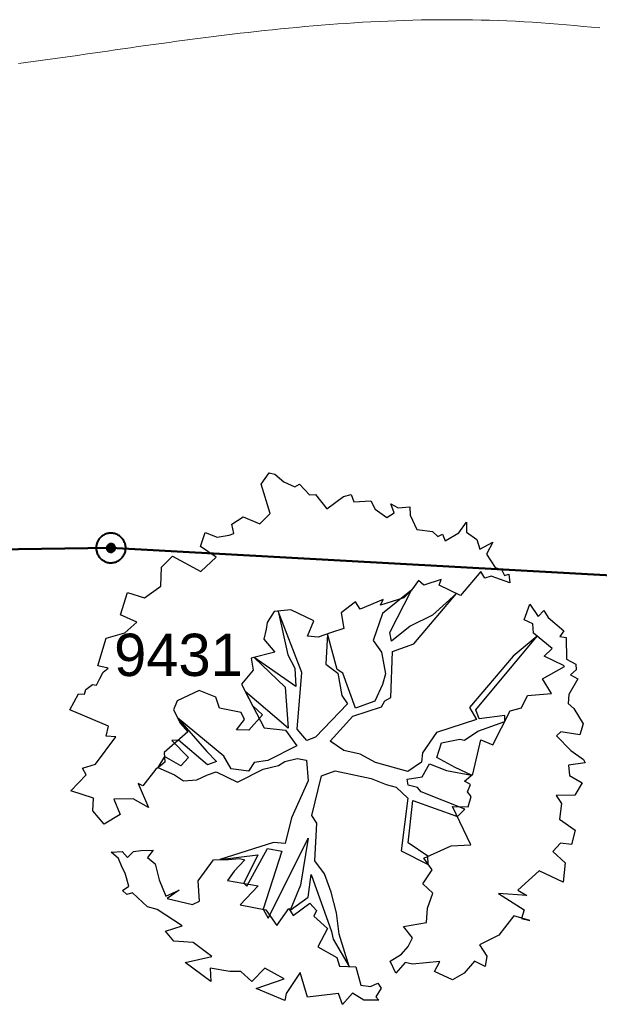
# Model space of a CAD drawing. Header units: metres. Extents: x 2643011 to 2643179, y 1217594 to 1217713.
# Tile 50 of 60: x 2643122 to 2643129, y 1217650 to 1217662. Entities that reach past the tile are written whole.
import ezdxf

# ---------------------------------------------------------------- set-up
doc = ezdxf.new("R2010")
doc.units = ezdxf.units.M
doc.linetypes.add('AUSGEZOGEN', pattern=[0])
for name, color, linetype in [('XR$1$_65371', 7, 'Continuous'), ('XR$1$_65398', 7, 'Continuous'), ('XR$1$_65399', 7, 'Continuous'), ('XR$1$_65400', 7, 'Continuous'), ('XR$1$_65401', 7, 'Continuous'), ('XR$1$_65405', 7, 'Continuous')]:
    doc.layers.add(name, color=color, linetype=linetype)
doc.styles.add('ARIAL', font='arial.ttf')

# ---------------------------------------------------------------- blocks, each defined once
blk = doc.blocks.new('COMPLEXOBJECT_14')
at = {"layer": 'XR$1$_65401', "color": 250, "linetype": 'AUSGEZOGEN', "lineweight": 40, "transparency": 33554687}
for start, end in [(302.0991, 122.0991), (122.0991, 302.0991)]:
    blk.add_arc((2643122.913, 1217655.403), 0.05, start, end, dxfattribs=at)

msp = doc.modelspace()

# ---------------------------------------------------------------- hatches: boundary and pattern name
at = {"layer": 'XR$1$_65401', "linetype": 'AUSGEZOGEN', "lineweight": 20, "true_color": 0x494949, "transparency": 33554687}
msp.add_hatch(color=251, dxfattribs=at).paths.add_polyline_path([(2643122.939, 1217655.361), (2643122.943, 1217655.364), (2643122.947, 1217655.367), (2643122.951, 1217655.371), (2643122.954, 1217655.375), (2643122.956, 1217655.379), (2643122.959, 1217655.384), (2643122.96, 1217655.388), (2643122.962, 1217655.393), (2643122.962, 1217655.398), (2643122.963, 1217655.403), (2643122.962, 1217655.408), (2643122.962, 1217655.413), (2643122.96, 1217655.418), (2643122.959, 1217655.423), (2643122.956, 1217655.428), (2643122.954, 1217655.432), (2643122.95, 1217655.436), (2643122.947, 1217655.44), (2643122.943, 1217655.443), (2643122.939, 1217655.446), (2643122.935, 1217655.448), (2643122.93, 1217655.45), (2643122.925, 1217655.452), (2643122.92, 1217655.453), (2643122.915, 1217655.453), (2643122.91, 1217655.453), (2643122.905, 1217655.453), (2643122.9, 1217655.452), (2643122.895, 1217655.45), (2643122.89, 1217655.448), (2643122.886, 1217655.446), (2643122.882, 1217655.443), (2643122.878, 1217655.439), (2643122.875, 1217655.436), (2643122.872, 1217655.432), (2643122.869, 1217655.427), (2643122.867, 1217655.423), (2643122.865, 1217655.418), (2643122.864, 1217655.413), (2643122.863, 1217655.408), (2643122.863, 1217655.403), (2643122.863, 1217655.398), (2643122.864, 1217655.393), (2643122.865, 1217655.388), (2643122.867, 1217655.383), (2643122.869, 1217655.379), (2643122.872, 1217655.375), (2643122.875, 1217655.371), (2643122.878, 1217655.367), (2643122.882, 1217655.364), (2643122.886, 1217655.361), (2643122.891, 1217655.358), (2643122.895, 1217655.356), (2643122.9, 1217655.355), (2643122.905, 1217655.354), (2643122.91, 1217655.353), (2643122.915, 1217655.353), (2643122.92, 1217655.354), (2643122.925, 1217655.355), (2643122.93, 1217655.356), (2643122.935, 1217655.358)])

# ---------------------------------------------------------------- linework, layer by layer
at = {"layer": 'XR$1$_65371', "color": 5, "linetype": 'AUSGEZOGEN', "lineweight": 20, "transparency": 33554687}
msp.add_lwpolyline([(2643128.693, 1217661.547), (2643128.595, 1217661.556), (2643128.497, 1217661.565), (2643128.398, 1217661.574), (2643128.299, 1217661.582), (2643128.2, 1217661.591), (2643128.1, 1217661.598), (2643127.999, 1217661.606), (2643127.898, 1217661.613), (2643127.797, 1217661.619), (2643127.696, 1217661.625), (2643127.594, 1217661.63), (2643127.492, 1217661.634), (2643127.39, 1217661.637), (2643127.289, 1217661.64), (2643127.187, 1217661.642), (2643127.086, 1217661.643), (2643126.985, 1217661.644), (2643126.884, 1217661.644), (2643126.784, 1217661.644), (2643126.683, 1217661.642), (2643126.583, 1217661.641), (2643126.483, 1217661.638), (2643126.384, 1217661.635), (2643126.284, 1217661.632), (2643126.185, 1217661.628), (2643126.086, 1217661.623), (2643125.987, 1217661.618), (2643125.889, 1217661.613), (2643125.791, 1217661.607), (2643125.693, 1217661.6), (2643125.595, 1217661.594), (2643125.497, 1217661.586), (2643125.4, 1217661.579), (2643125.303, 1217661.57), (2643125.206, 1217661.562), (2643125.11, 1217661.553), (2643125.013, 1217661.544), (2643124.917, 1217661.535), (2643124.822, 1217661.525), (2643124.726, 1217661.515), (2643124.631, 1217661.504), (2643124.536, 1217661.494), (2643124.441, 1217661.483), (2643124.346, 1217661.472), (2643124.252, 1217661.46), (2643124.158, 1217661.449), (2643124.065, 1217661.437), (2643123.971, 1217661.425), (2643123.878, 1217661.413), (2643123.785, 1217661.401), (2643123.693, 1217661.389), (2643123.601, 1217661.376), (2643123.509, 1217661.364), (2643123.417, 1217661.351), (2643123.326, 1217661.339), (2643123.235, 1217661.326), (2643123.144, 1217661.313), (2643123.053, 1217661.3), (2643122.963, 1217661.287), (2643122.873, 1217661.274), (2643122.784, 1217661.262), (2643122.695, 1217661.249), (2643122.606, 1217661.236), (2643122.517, 1217661.223), (2643122.429, 1217661.211), (2643122.341, 1217661.198), (2643122.253, 1217661.186), (2643122.166, 1217661.173), (2643122.079, 1217661.161), (2643121.992, 1217661.149), (2643121.906, 1217661.137), (2643121.82, 1217661.125)], dxfattribs=at)
at = {"layer": 'XR$1$_65398', "color": 250, "linetype": 'AUSGEZOGEN', "lineweight": -3, "transparency": 33554687}
for p, q in [((2643124.69, 1217656.155), (2643124.783, 1217656.289)), ((2643124.783, 1217656.289), (2643124.85, 1217656.273)), ((2643124.85, 1217656.273), (2643124.956, 1217656.186)), ((2643124.796, 1217655.812), (2643124.69, 1217656.155)), ((2643124.956, 1217656.186), (2643125.089, 1217656.127)), ((2643125.089, 1217656.127), (2643125.143, 1217656.155)), ((2643125.143, 1217656.155), (2643125.26, 1217656.029)), ((2643125.26, 1217656.029), (2643125.333, 1217656.034)), ((2643125.333, 1217656.034), (2643125.466, 1217655.866)), ((2643125.661, 1217656.012), (2643125.752, 1217656.033)), ((2643125.752, 1217656.033), (2643125.786, 1217655.949)), ((2643125.466, 1217655.866), (2643125.661, 1217656.012)), ((2643125.786, 1217655.949), (2643125.984, 1217655.961)), ((2643125.984, 1217655.961), (2643126.037, 1217655.861)), ((2643126.263, 1217655.819), (2643126.224, 1217655.925)), ((2643126.224, 1217655.925), (2643126.31, 1217655.878)), ((2643124.675, 1217655.687), (2643124.796, 1217655.812)), ((2643126.037, 1217655.861), (2643126.174, 1217655.762)), ((2643126.174, 1217655.762), (2643126.263, 1217655.819)), ((2643126.31, 1217655.878), (2643126.447, 1217655.89)), ((2643126.447, 1217655.89), (2643126.45, 1217655.789)), ((2643124.344, 1217655.683), (2643124.477, 1217655.77)), ((2643124.366, 1217655.575), (2643124.344, 1217655.683)), ((2643124.477, 1217655.77), (2643124.675, 1217655.687)), ((2643126.45, 1217655.789), (2643126.531, 1217655.62)), ((2643127.028, 1217655.583), (2643127.115, 1217655.707)), ((2643127.115, 1217655.707), (2643127.117, 1217655.588)), ((2643123.972, 1217655.419), (2643124.028, 1217655.584)), ((2643124.028, 1217655.584), (2643124.168, 1217655.532)), ((2643124.309, 1217655.555), (2643124.366, 1217655.575)), ((2643126.531, 1217655.62), (2643126.714, 1217655.597)), ((2643126.714, 1217655.597), (2643126.779, 1217655.537)), ((2643126.779, 1217655.537), (2643126.833, 1217655.565)), ((2643126.833, 1217655.565), (2643126.863, 1217655.489)), ((2643126.863, 1217655.489), (2643127.028, 1217655.583)), ((2643127.117, 1217655.588), (2643127.241, 1217655.501)), ((2643124.168, 1217655.532), (2643124.309, 1217655.555)), ((2643127.241, 1217655.501), (2643127.273, 1217655.389)), ((2643127.273, 1217655.389), (2643127.427, 1217655.47)), ((2643127.427, 1217655.47), (2643127.355, 1217655.33)), ((2643124.157, 1217655.295), (2643123.972, 1217655.419)), ((2643123.512, 1217655.176), (2643123.641, 1217655.305)), ((2643123.641, 1217655.305), (2643123.975, 1217655.123)), ((2643123.975, 1217655.123), (2643124.157, 1217655.295)), ((2643127.355, 1217655.33), (2643127.456, 1217655.171)), ((2643123.504, 1217654.95), (2643123.512, 1217655.176)), ((2643127.287, 1217655.124), (2643127.044, 1217654.842)), ((2643127.335, 1217655.047), (2643127.287, 1217655.124)), ((2643127.456, 1217655.171), (2643127.529, 1217655.149)), ((2643127.529, 1217655.149), (2643127.567, 1217655.077)), ((2643126.55, 1217655.017), (2643126.466, 1217654.905)), ((2643126.612, 1217654.965), (2643126.55, 1217655.017)), ((2643126.816, 1217655.029), (2643126.612, 1217654.965)), ((2643126.792, 1217654.965), (2643126.816, 1217655.029)), ((2643127.408, 1217655.068), (2643127.335, 1217655.047)), ((2643127.629, 1217654.99), (2643127.408, 1217655.068)), ((2643127.567, 1217655.077), (2643127.616, 1217655.093)), ((2643127.616, 1217655.093), (2643127.629, 1217654.99)), ((2643123.025, 1217654.613), (2643123.107, 1217654.877)), ((2643123.107, 1217654.877), (2643123.311, 1217654.814)), ((2643123.311, 1217654.814), (2643123.504, 1217654.95)), ((2643126.466, 1217654.905), (2643126.124, 1217654.63)), ((2643126.21, 1217654.403), (2643126.466, 1217654.905)), ((2643126.466, 1217654.905), (2643126.377, 1217654.814)), ((2643127.044, 1217654.842), (2643126.792, 1217654.965)), ((2643125.806, 1217654.768), (2643125.636, 1217654.638)), ((2643125.861, 1217654.678), (2643125.806, 1217654.768)), ((2643126.131, 1217654.796), (2643125.861, 1217654.678)), ((2643126.377, 1217654.814), (2643126.099, 1217654.728)), ((2643126.099, 1217654.728), (2643126.131, 1217654.796)), ((2643126.493, 1217654.272), (2643126.998, 1217654.864)), ((2643126.998, 1217654.864), (2643126.714, 1217654.61)), ((2643124.843, 1217654.652), (2643124.758, 1217654.522)), ((2643125.04, 1217654.671), (2643124.843, 1217654.652)), ((2643125.171, 1217653.933), (2643124.889, 1217654.657)), ((2643124.889, 1217654.657), (2643125.003, 1217654.141)), ((2643125.312, 1217654.542), (2643125.04, 1217654.671)), ((2643125.636, 1217654.638), (2643125.667, 1217654.45)), ((2643127.799, 1217654.552), (2643127.864, 1217654.74)), ((2643127.864, 1217654.74), (2643127.964, 1217654.595)), ((2643127.964, 1217654.595), (2643128.03, 1217654.664)), ((2643128.03, 1217654.664), (2643128.083, 1217654.583)), ((2643123.217, 1217654.527), (2643123.025, 1217654.613)), ((2643123.078, 1217654.402), (2643123.217, 1217654.527)), ((2643124.758, 1217654.522), (2643124.75, 1217654.442)), ((2643125.238, 1217654.36), (2643125.312, 1217654.542)), ((2643126.124, 1217654.63), (2643126.014, 1217654.309)), ((2643126.714, 1217654.61), (2643126.452, 1217654.479)), ((2643127.902, 1217654.505), (2643127.799, 1217654.552)), ((2643128.083, 1217654.583), (2643128.268, 1217654.425)), ((2643122.857, 1217654.337), (2643123.078, 1217654.402)), ((2643124.75, 1217654.442), (2643124.719, 1217654.324)), ((2643125.52, 1217654.406), (2643125.364, 1217654.348)), ((2643125.667, 1217654.45), (2643125.52, 1217654.406)), ((2643126.229, 1217654.303), (2643126.21, 1217654.403)), ((2643126.452, 1217654.479), (2643126.229, 1217654.303)), ((2643127.909, 1217654.396), (2643127.902, 1217654.505)), ((2643128.268, 1217654.425), (2643128.219, 1217654.356)), ((2643122.756, 1217654.012), (2643122.857, 1217654.337)), ((2643124.719, 1217654.324), (2643124.851, 1217654.172)), ((2643125.364, 1217654.348), (2643125.238, 1217654.36)), ((2643125.472, 1217654.388), (2643125.453, 1217654.03)), ((2643125.589, 1217653.966), (2643125.472, 1217654.388)), ((2643126.014, 1217654.309), (2643126.11, 1217654.172)), ((2643127.228, 1217653.492), (2643127.952, 1217654.361)), ((2643127.952, 1217654.361), (2643127.667, 1217654.125)), ((2643128.13, 1217654.216), (2643127.909, 1217654.396)), ((2643128.219, 1217654.356), (2643128.294, 1217654.344)), ((2643128.294, 1217654.344), (2643128.298, 1217654.091)), ((2643124.851, 1217654.172), (2643124.572, 1217654.101)), ((2643126.11, 1217654.172), (2643126.16, 1217653.917)), ((2643126.223, 1217653.636), (2643126.242, 1217654.181)), ((2643126.242, 1217654.181), (2643126.493, 1217654.272)), ((2643128.036, 1217654.123), (2643128.13, 1217654.216)), ((2643124.572, 1217654.101), (2643124.595, 1217653.96)), ((2643125.099, 1217653.766), (2643124.605, 1217654.109)), ((2643124.605, 1217654.109), (2643124.973, 1217653.76)), ((2643125.003, 1217654.141), (2643125.088, 1217653.981)), ((2643127.667, 1217654.125), (2643127.152, 1217653.52)), ((2643128.263, 1217654.014), (2643128.036, 1217654.123)), ((2643128.298, 1217654.091), (2643128.408, 1217654.03)), ((2643122.88, 1217653.984), (2643122.756, 1217654.012)), ((2643122.779, 1217653.853), (2643122.821, 1217653.936)), ((2643122.821, 1217653.936), (2643122.88, 1217653.984)), ((2643124.595, 1217653.96), (2643124.455, 1217653.793)), ((2643125.088, 1217653.981), (2643125.099, 1217653.766)), ((2643125.453, 1217654.03), (2643125.594, 1217653.925)), ((2643125.656, 1217653.923), (2643125.589, 1217653.966)), ((2643128.014, 1217653.856), (2643128.276, 1217654.004)), ((2643128.276, 1217654.004), (2643128.263, 1217654.014)), ((2643128.415, 1217653.965), (2643128.345, 1217653.904)), ((2643128.408, 1217654.03), (2643128.415, 1217653.965)), ((2643122.741, 1217653.782), (2643122.779, 1217653.853)), ((2643125.116, 1217653.264), (2643125.171, 1217653.933)), ((2643125.594, 1217653.925), (2643125.641, 1217653.66)), ((2643125.806, 1217653.509), (2643125.656, 1217653.923)), ((2643126.16, 1217653.917), (2643126.125, 1217653.789)), ((2643128.122, 1217653.682), (2643128.014, 1217653.856)), ((2643128.432, 1217653.855), (2643128.326, 1217653.67)), ((2643128.345, 1217653.904), (2643128.432, 1217653.855)), ((2643122.601, 1217653.674), (2643122.614, 1217653.732)), ((2643122.614, 1217653.732), (2643122.693, 1217653.791)), ((2643122.693, 1217653.791), (2643122.741, 1217653.782)), ((2643123.957, 1217653.718), (2643123.697, 1217653.598)), ((2643124.151, 1217653.64), (2643123.957, 1217653.718)), ((2643124.455, 1217653.793), (2643124.588, 1217653.54)), ((2643125.008, 1217653.275), (2643124.501, 1217653.706)), ((2643124.501, 1217653.706), (2643124.726, 1217653.279)), ((2643124.973, 1217653.76), (2643125.008, 1217653.275)), ((2643126.125, 1217653.789), (2643126.033, 1217653.594)), ((2643122.426, 1217653.49), (2643122.53, 1217653.68)), ((2643122.53, 1217653.68), (2643122.601, 1217653.674)), ((2643123.697, 1217653.598), (2643123.652, 1217653.489)), ((2643124.195, 1217653.51), (2643124.151, 1217653.64)), ((2643125.641, 1217653.66), (2643125.711, 1217653.561)), ((2643126.033, 1217653.594), (2643125.806, 1217653.509)), ((2643126.111, 1217653.526), (2643126.151, 1217653.598)), ((2643126.151, 1217653.598), (2643126.223, 1217653.636)), ((2643127.769, 1217653.513), (2643127.837, 1217653.66)), ((2643127.837, 1217653.66), (2643128.122, 1217653.682)), ((2643128.326, 1217653.67), (2643128.32, 1217653.565)), ((2643122.885, 1217653.296), (2643122.426, 1217653.49)), ((2643123.652, 1217653.489), (2643123.736, 1217653.329)), ((2643124.451, 1217653.458), (2643124.195, 1217653.51)), ((2643124.588, 1217653.54), (2643124.704, 1217653.431)), ((2643125.711, 1217653.561), (2643125.33, 1217653.166)), ((2643125.771, 1217653.415), (2643126.111, 1217653.526)), ((2643127.152, 1217653.52), (2643127.237, 1217653.378)), ((2643127.266, 1217653.386), (2643127.228, 1217653.492)), ((2643127.429, 1217653.078), (2643127.634, 1217653.478)), ((2643127.634, 1217653.478), (2643127.769, 1217653.513)), ((2643128.32, 1217653.565), (2643128.385, 1217653.507)), ((2643128.385, 1217653.507), (2643128.496, 1217653.327)), ((2643124.247, 1217652.942), (2643123.701, 1217653.396)), ((2643123.701, 1217653.396), (2643124.047, 1217652.999)), ((2643124.399, 1217653.253), (2643124.493, 1217653.378)), ((2643124.493, 1217653.378), (2643124.451, 1217653.458)), ((2643124.704, 1217653.431), (2643124.543, 1217653.251)), ((2643125.506, 1217653.122), (2643125.771, 1217653.415)), ((2643127.237, 1217653.378), (2643126.764, 1217653.223)), ((2643127.249, 1217653.239), (2643127.57, 1217653.354)), ((2643127.57, 1217653.425), (2643127.266, 1217653.386)), ((2643127.57, 1217653.354), (2643127.57, 1217653.425)), ((2643122.855, 1217653.178), (2643122.885, 1217653.296)), ((2643123.736, 1217653.329), (2643123.823, 1217653.229)), ((2643124.543, 1217653.251), (2643124.399, 1217653.253)), ((2643124.726, 1217653.279), (2643124.978, 1217653.252)), ((2643124.978, 1217653.252), (2643125.11, 1217653.066)), ((2643125.23, 1217653.13), (2643125.116, 1217653.264)), ((2643127.094, 1217653.132), (2643127.249, 1217653.239)), ((2643128.496, 1217653.327), (2643128.457, 1217653.195)), ((2643122.73, 1217652.85), (2643122.969, 1217653.17)), ((2643122.969, 1217653.17), (2643122.855, 1217653.178)), ((2643123.823, 1217653.229), (2643123.542, 1217652.988)), ((2643123.71, 1217653.133), (2643123.631, 1217653.128)), ((2643123.631, 1217653.128), (2643123.83, 1217652.926)), ((2643124.055, 1217652.841), (2643123.71, 1217653.133)), ((2643125.33, 1217653.166), (2643125.23, 1217653.13)), ((2643125.668, 1217653.01), (2643125.506, 1217653.122)), ((2643126.764, 1217653.223), (2643126.595, 1217652.981)), ((2643126.821, 1217653.101), (2643127.037, 1217653.144)), ((2643127.037, 1217653.144), (2643127.094, 1217653.132)), ((2643127.193, 1217652.732), (2643127.285, 1217653.138)), ((2643127.285, 1217653.138), (2643127.429, 1217653.078)), ((2643128.234, 1217653.23), (2643128.18, 1217653.185)), ((2643128.18, 1217653.185), (2643128.349, 1217653.011)), ((2643128.457, 1217653.195), (2643128.234, 1217653.23)), ((2643125.11, 1217653.066), (2643124.767, 1217652.893)), ((2643125.86, 1217652.968), (2643125.668, 1217653.01)), ((2643126.767, 1217652.926), (2643126.821, 1217653.101)), ((2643128.349, 1217653.011), (2643128.499, 1217652.903)), ((2643123.545, 1217652.941), (2643123.468, 1217652.808)), ((2643123.542, 1217652.988), (2643123.551, 1217652.874)), ((2643123.739, 1217652.827), (2643123.545, 1217652.941)), ((2643123.83, 1217652.926), (2643123.739, 1217652.827)), ((2643124.047, 1217652.999), (2643124.161, 1217652.879)), ((2643124.335, 1217652.794), (2643124.247, 1217652.942)), ((2643124.767, 1217652.893), (2643124.608, 1217652.87)), ((2643124.97, 1217652.881), (2643125.113, 1217652.914)), ((2643125.113, 1217652.914), (2643125.225, 1217652.896)), ((2643125.225, 1217652.896), (2643125.244, 1217652.651)), ((2643126.042, 1217652.867), (2643125.86, 1217652.968)), ((2643126.595, 1217652.981), (2643126.585, 1217652.871)), ((2643126.983, 1217652.809), (2643126.767, 1217652.926)), ((2643128.499, 1217652.903), (2643128.52, 1217652.863)), ((2643122.577, 1217652.803), (2643122.73, 1217652.85)), ((2643122.619, 1217652.723), (2643122.577, 1217652.803)), ((2643123.442, 1217652.79), (2643123.291, 1217652.591)), ((2643123.499, 1217652.83), (2643123.442, 1217652.79)), ((2643123.468, 1217652.808), (2643123.666, 1217652.721)), ((2643123.551, 1217652.874), (2643123.499, 1217652.83)), ((2643124.161, 1217652.879), (2643124.055, 1217652.841)), ((2643124.538, 1217652.764), (2643124.335, 1217652.794)), ((2643124.408, 1217652.636), (2643124.712, 1217652.788)), ((2643124.608, 1217652.87), (2643124.538, 1217652.764)), ((2643124.712, 1217652.788), (2643124.893, 1217652.833)), ((2643124.893, 1217652.833), (2643124.97, 1217652.881)), ((2643126.422, 1217652.761), (2643126.042, 1217652.867)), ((2643126.585, 1217652.871), (2643126.422, 1217652.761)), ((2643126.591, 1217652.697), (2643126.679, 1217652.853)), ((2643126.679, 1217652.853), (2643126.882, 1217652.773)), ((2643126.882, 1217652.773), (2643127.176, 1217652.718)), ((2643127.176, 1217652.718), (2643126.983, 1217652.809)), ((2643128.52, 1217652.863), (2643128.323, 1217652.835)), ((2643128.323, 1217652.835), (2643128.336, 1217652.715)), ((2643122.437, 1217652.532), (2643122.619, 1217652.723)), ((2643123.666, 1217652.721), (2643123.771, 1217652.65)), ((2643123.771, 1217652.65), (2643123.927, 1217652.664)), ((2643123.927, 1217652.664), (2643124.056, 1217652.722)), ((2643124.056, 1217652.722), (2643124.157, 1217652.758)), ((2643124.157, 1217652.758), (2643124.408, 1217652.636)), ((2643125.29, 1217652.242), (2643125.401, 1217652.709)), ((2643125.401, 1217652.709), (2643125.564, 1217652.768)), ((2643125.564, 1217652.768), (2643125.989, 1217652.678)), ((2643125.989, 1217652.678), (2643126.168, 1217652.61)), ((2643126.417, 1217652.673), (2643126.591, 1217652.697)), ((2643126.428, 1217652.601), (2643126.417, 1217652.673)), ((2643127.095, 1217652.646), (2643127.193, 1217652.732)), ((2643128.336, 1217652.715), (2643128.483, 1217652.629)), ((2643123.291, 1217652.591), (2643123.234, 1217652.622)), ((2643123.234, 1217652.622), (2643123.357, 1217652.337)), ((2643125.244, 1217652.651), (2643125.048, 1217652.216)), ((2643126.168, 1217652.61), (2643126.287, 1217652.578)), ((2643126.287, 1217652.578), (2643126.425, 1217652.446)), ((2643126.537, 1217652.574), (2643126.428, 1217652.601)), ((2643126.582, 1217652.522), (2643126.537, 1217652.574)), ((2643127.166, 1217652.609), (2643127.095, 1217652.646)), ((2643127.127, 1217652.52), (2643127.166, 1217652.609)), ((2643128.483, 1217652.629), (2643128.397, 1217652.482)), ((2643122.705, 1217652.445), (2643122.437, 1217652.532)), ((2643122.698, 1217652.296), (2643122.705, 1217652.445)), ((2643123.177, 1217652.439), (2643122.947, 1217652.437)), ((2643122.947, 1217652.437), (2643123.02, 1217652.253)), ((2643123.357, 1217652.337), (2643123.177, 1217652.439)), ((2643126.425, 1217652.446), (2643126.344, 1217651.825)), ((2643127.098, 1217652.317), (2643126.582, 1217652.522)), ((2643127.173, 1217652.466), (2643127.127, 1217652.52)), ((2643127.135, 1217652.344), (2643127.173, 1217652.466)), ((2643128.397, 1217652.482), (2643128.178, 1217652.478)), ((2643128.178, 1217652.478), (2643128.239, 1217652.382)), ((2643126.429, 1217651.921), (2643126.483, 1217652.419)), ((2643126.483, 1217652.419), (2643127.009, 1217652.229)), ((2643127.168, 1217651.895), (2643126.952, 1217652.35)), ((2643126.952, 1217652.35), (2643127.135, 1217652.344)), ((2643127.009, 1217652.229), (2643127.098, 1217652.317)), ((2643128.239, 1217652.382), (2643128.216, 1217652.199)), ((2643122.833, 1217652.138), (2643122.698, 1217652.296)), ((2643123.02, 1217652.253), (2643122.833, 1217652.138)), ((2643125.048, 1217652.216), (2643124.971, 1217651.911)), ((2643125.346, 1217652.15), (2643125.29, 1217652.242)), ((2643128.216, 1217652.199), (2643128.403, 1217652.069)), ((2643125.324, 1217651.706), (2643125.346, 1217652.15)), ((2643125.083, 1217651.647), (2643125.243, 1217651.976)), ((2643125.243, 1217651.976), (2643125.153, 1217651.418)), ((2643128.403, 1217652.069), (2643128.357, 1217651.899)), ((2643124.835, 1217651.924), (2643124.199, 1217651.721)), ((2643124.521, 1217651.408), (2643124.763, 1217651.852)), ((2643124.763, 1217651.852), (2643124.932, 1217651.822)), ((2643124.971, 1217651.911), (2643124.835, 1217651.924)), ((2643126.659, 1217651.762), (2643126.429, 1217651.921)), ((2643126.611, 1217651.737), (2643126.936, 1217651.882)), ((2643126.936, 1217651.882), (2643127.168, 1217651.895)), ((2643128.229, 1217651.917), (2643128.136, 1217651.816)), ((2643128.357, 1217651.899), (2643128.229, 1217651.917)), ((2643122.915, 1217651.807), (2643123.046, 1217651.815)), ((2643123.004, 1217651.734), (2643122.915, 1217651.807)), ((2643123.044, 1217651.627), (2643123.004, 1217651.734)), ((2643123.046, 1217651.815), (2643123.108, 1217651.745)), ((2643123.108, 1217651.745), (2643123.181, 1217651.818)), ((2643123.181, 1217651.818), (2643123.267, 1217651.83)), ((2643123.267, 1217651.83), (2643123.413, 1217651.831)), ((2643123.413, 1217651.831), (2643123.346, 1217651.745)), ((2643123.346, 1217651.745), (2643123.435, 1217651.673)), ((2643124.199, 1217651.721), (2643124.65, 1217651.776)), ((2643124.304, 1217651.722), (2643124.433, 1217651.736)), ((2643124.433, 1217651.736), (2643124.494, 1217651.718)), ((2643124.65, 1217651.776), (2643124.483, 1217651.441)), ((2643124.932, 1217651.822), (2643124.713, 1217651.134)), ((2643126.344, 1217651.825), (2643126.664, 1217651.665)), ((2643126.709, 1217651.602), (2643126.611, 1217651.737)), ((2643126.664, 1217651.665), (2643126.659, 1217651.762)), ((2643128.136, 1217651.816), (2643128.284, 1217651.683)), ((2643123.079, 1217651.56), (2643123.044, 1217651.627)), ((2643123.435, 1217651.673), (2643123.484, 1217651.484)), ((2643123.943, 1217651.471), (2643124.125, 1217651.72)), ((2643124.125, 1217651.72), (2643124.304, 1217651.722)), ((2643124.494, 1217651.718), (2643124.368, 1217651.583)), ((2643124.771, 1217651.03), (2643125.083, 1217651.647)), ((2643125.439, 1217651.552), (2643125.324, 1217651.706)), ((2643128.284, 1217651.683), (2643128.258, 1217651.455)), ((2643123.125, 1217651.407), (2643123.079, 1217651.56)), ((2643124.368, 1217651.583), (2643124.289, 1217651.474)), ((2643125.243, 1217651.279), (2643125.282, 1217651.547)), ((2643125.282, 1217651.547), (2643125.519, 1217650.872)), ((2643125.518, 1217651.338), (2643125.439, 1217651.552)), ((2643126.601, 1217651.433), (2643126.709, 1217651.602)), ((2643127.976, 1217651.589), (2643127.722, 1217651.36)), ((2643128.258, 1217651.455), (2643127.976, 1217651.589)), ((2643123.05, 1217651.357), (2643123.125, 1217651.407)), ((2643123.484, 1217651.484), (2643123.563, 1217651.288)), ((2643123.958, 1217651.231), (2643123.943, 1217651.471)), ((2643124.289, 1217651.474), (2643124.655, 1217651.411)), ((2643124.655, 1217651.411), (2643124.44, 1217651.188)), ((2643124.483, 1217651.441), (2643124.521, 1217651.408)), ((2643125.153, 1217651.418), (2643125.03, 1217651.124)), ((2643126.719, 1217651.325), (2643126.601, 1217651.433)), ((2643123.1, 1217651.308), (2643123.05, 1217651.357)), ((2643123.168, 1217651.327), (2643123.1, 1217651.308)), ((2643123.346, 1217651.164), (2643123.168, 1217651.327)), ((2643123.563, 1217651.288), (2643123.719, 1217651.36)), ((2643123.719, 1217651.36), (2643123.577, 1217651.261)), ((2643123.577, 1217651.261), (2643123.878, 1217651.189)), ((2643125.03, 1217651.124), (2643125.243, 1217651.279)), ((2643125.58, 1217651.092), (2643125.518, 1217651.338)), ((2643126.657, 1217651.148), (2643126.719, 1217651.325)), ((2643127.83, 1217651.298), (2643127.496, 1217651.319)), ((2643127.496, 1217651.319), (2643127.8, 1217651.129)), ((2643127.722, 1217651.36), (2643127.83, 1217651.298)), ((2643123.459, 1217651.13), (2643123.346, 1217651.164)), ((2643123.878, 1217651.189), (2643123.958, 1217651.231)), ((2643124.44, 1217651.188), (2643124.744, 1217651.127)), ((2643125.069, 1217651.06), (2643125.265, 1217651.205)), ((2643125.265, 1217651.205), (2643125.344, 1217651.12)), ((2643126.644, 1217650.979), (2643126.657, 1217651.148)), ((2643123.755, 1217650.937), (2643123.459, 1217651.13)), ((2643124.713, 1217651.134), (2643124.771, 1217651.03)), ((2643124.744, 1217651.127), (2643124.876, 1217650.942)), ((2643124.876, 1217650.942), (2643125.018, 1217651.143)), ((2643125.018, 1217651.143), (2643125.069, 1217651.06)), ((2643125.344, 1217651.12), (2643125.312, 1217651.052)), ((2643125.312, 1217651.052), (2643125.473, 1217650.906)), ((2643125.61, 1217650.842), (2643125.58, 1217651.092)), ((2643127.678, 1217651.057), (2643127.566, 1217650.913)), ((2643127.866, 1217651.003), (2643127.678, 1217651.057)), ((2643127.8, 1217651.129), (2643127.769, 1217651.027)), ((2643127.769, 1217651.027), (2643127.866, 1217651.003)), ((2643123.558, 1217650.877), (2643123.755, 1217650.937)), ((2643126.373, 1217650.931), (2643126.644, 1217650.979)), ((2643126.477, 1217650.798), (2643126.373, 1217650.931)), ((2643127.566, 1217650.913), (2643127.5, 1217650.827)), ((2643123.655, 1217650.757), (2643123.558, 1217650.877)), ((2643125.473, 1217650.906), (2643125.358, 1217650.692)), ((2643125.519, 1217650.872), (2643125.54, 1217650.781)), ((2643125.729, 1217650.457), (2643125.61, 1217650.842)), ((2643126.429, 1217650.695), (2643126.477, 1217650.798)), ((2643127.5, 1217650.827), (2643127.27, 1217650.713)), ((2643123.885, 1217650.742), (2643123.655, 1217650.757)), ((2643124.107, 1217650.578), (2643123.885, 1217650.742)), ((2643125.358, 1217650.692), (2643125.585, 1217650.566)), ((2643125.54, 1217650.781), (2643125.729, 1217650.457)), ((2643126.349, 1217650.602), (2643126.429, 1217650.695)), ((2643127.27, 1217650.713), (2643127.357, 1217650.581)), ((2643123.789, 1217650.504), (2643124.107, 1217650.578)), ((2643125.585, 1217650.566), (2643125.615, 1217650.463)), ((2643126.213, 1217650.523), (2643126.349, 1217650.602)), ((2643127.357, 1217650.581), (2643127.336, 1217650.459)), ((2643124.094, 1217650.281), (2643123.789, 1217650.504)), ((2643125.615, 1217650.463), (2643125.808, 1217650.453)), ((2643125.808, 1217650.453), (2643125.869, 1217650.239)), ((2643126.28, 1217650.378), (2643126.213, 1217650.523)), ((2643126.392, 1217650.506), (2643126.28, 1217650.378)), ((2643126.479, 1217650.484), (2643126.392, 1217650.506)), ((2643126.802, 1217650.517), (2643126.479, 1217650.484)), ((2643126.738, 1217650.399), (2643126.802, 1217650.517)), ((2643127.211, 1217650.521), (2643127.089, 1217650.379)), ((2643127.336, 1217650.459), (2643127.211, 1217650.521)), ((2643124.32, 1217650.4), (2643124.085, 1217650.44)), ((2643124.085, 1217650.44), (2643124.094, 1217650.281)), ((2643124.447, 1217650.399), (2643124.32, 1217650.4)), ((2643124.578, 1217650.281), (2643124.447, 1217650.399)), ((2643124.732, 1217650.44), (2643124.578, 1217650.281)), ((2643124.962, 1217650.313), (2643124.732, 1217650.44)), ((2643125.151, 1217650.388), (2643124.986, 1217650.139)), ((2643125.238, 1217650.094), (2643125.151, 1217650.388)), ((2643126.951, 1217650.299), (2643126.738, 1217650.399)), ((2643127.089, 1217650.379), (2643126.951, 1217650.299)), ((2643124.63, 1217650.199), (2643124.962, 1217650.313)), ((2643125.869, 1217650.239), (2643125.981, 1217650.221)), ((2643125.981, 1217650.221), (2643126.07, 1217650.26)), ((2643126.07, 1217650.26), (2643126.109, 1217650.203)), ((2643124.969, 1217650.055), (2643124.63, 1217650.199)), ((2643124.986, 1217650.139), (2643124.969, 1217650.055)), ((2643125.605, 1217650.141), (2643125.238, 1217650.094)), ((2643125.649, 1217650.011), (2643125.605, 1217650.141)), ((2643125.767, 1217650.142), (2643125.649, 1217650.011)), ((2643125.903, 1217650.06), (2643125.767, 1217650.142)), ((2643126.109, 1217650.203), (2643126.044, 1217650.101)), ((2643126.044, 1217650.101), (2643126.082, 1217650.062)), ((2643126.082, 1217650.062), (2643125.903, 1217650.06))]:
    msp.add_line(p, q, dxfattribs=at)
at = {"layer": 'XR$1$_65399', "color": 7, "linetype": 'AUSGEZOGEN', "lineweight": 25, "transparency": 33554687}
for p, q in [((2643122.847, 1217655.565), (2643122.837, 1217655.561)), ((2643122.857, 1217655.569), (2643122.847, 1217655.565)), ((2643122.867, 1217655.572), (2643122.857, 1217655.569)), ((2643122.878, 1217655.575), (2643122.867, 1217655.572)), ((2643122.889, 1217655.577), (2643122.878, 1217655.575)), ((2643122.9, 1217655.578), (2643122.889, 1217655.577)), ((2643122.911, 1217655.578), (2643122.9, 1217655.578)), ((2643122.922, 1217655.578), (2643122.911, 1217655.578)), ((2643122.933, 1217655.577), (2643122.922, 1217655.578)), ((2643122.944, 1217655.575), (2643122.933, 1217655.577)), ((2643122.954, 1217655.573), (2643122.944, 1217655.575)), ((2643122.965, 1217655.57), (2643122.954, 1217655.573)), ((2643122.975, 1217655.567), (2643122.965, 1217655.57)), ((2643122.986, 1217655.562), (2643122.975, 1217655.567)), ((2643122.746, 1217655.456), (2643122.743, 1217655.445)), ((2643122.749, 1217655.466), (2643122.746, 1217655.456)), ((2643122.754, 1217655.476), (2643122.749, 1217655.466)), ((2643122.758, 1217655.486), (2643122.754, 1217655.476)), ((2643122.764, 1217655.496), (2643122.758, 1217655.486)), ((2643122.77, 1217655.505), (2643122.764, 1217655.496)), ((2643122.777, 1217655.514), (2643122.77, 1217655.505)), ((2643122.784, 1217655.522), (2643122.777, 1217655.514)), ((2643122.792, 1217655.53), (2643122.784, 1217655.522)), ((2643122.8, 1217655.537), (2643122.792, 1217655.53)), ((2643122.808, 1217655.544), (2643122.8, 1217655.537)), ((2643122.817, 1217655.55), (2643122.808, 1217655.544)), ((2643122.827, 1217655.556), (2643122.817, 1217655.55)), ((2643122.837, 1217655.561), (2643122.827, 1217655.556)), ((2643122.995, 1217655.557), (2643122.986, 1217655.562)), ((2643123.005, 1217655.552), (2643122.995, 1217655.557)), ((2643123.014, 1217655.546), (2643123.005, 1217655.552)), ((2643123.023, 1217655.539), (2643123.014, 1217655.546)), ((2643123.031, 1217655.532), (2643123.023, 1217655.539)), ((2643123.039, 1217655.524), (2643123.031, 1217655.532)), ((2643123.046, 1217655.516), (2643123.039, 1217655.524)), ((2643123.053, 1217655.508), (2643123.046, 1217655.516)), ((2643123.059, 1217655.498), (2643123.053, 1217655.508)), ((2643123.065, 1217655.489), (2643123.059, 1217655.498)), ((2643123.07, 1217655.479), (2643123.065, 1217655.489)), ((2643123.075, 1217655.469), (2643123.07, 1217655.479)), ((2643123.079, 1217655.459), (2643123.075, 1217655.469)), ((2643123.082, 1217655.448), (2643123.079, 1217655.459)), ((2643123.084, 1217655.438), (2643123.082, 1217655.448)), ((2643122.739, 1217655.424), (2643122.738, 1217655.413)), ((2643122.738, 1217655.413), (2643122.738, 1217655.402)), ((2643122.738, 1217655.402), (2643122.738, 1217655.391)), ((2643122.738, 1217655.391), (2643122.739, 1217655.38)), ((2643122.74, 1217655.434), (2643122.739, 1217655.424)), ((2643122.739, 1217655.38), (2643122.741, 1217655.369)), ((2643122.743, 1217655.445), (2643122.74, 1217655.434)), ((2643122.741, 1217655.369), (2643122.744, 1217655.358)), ((2643122.744, 1217655.358), (2643122.747, 1217655.348)), ((2643122.747, 1217655.348), (2643122.751, 1217655.337)), ((2643122.751, 1217655.337), (2643122.755, 1217655.327)), ((2643123.072, 1217655.33), (2643123.076, 1217655.34)), ((2643123.076, 1217655.34), (2643123.08, 1217655.351)), ((2643123.08, 1217655.351), (2643123.083, 1217655.361)), ((2643123.083, 1217655.361), (2643123.085, 1217655.372)), ((2643123.086, 1217655.427), (2643123.084, 1217655.438)), ((2643123.085, 1217655.372), (2643123.086, 1217655.383)), ((2643123.087, 1217655.416), (2643123.086, 1217655.427)), ((2643123.086, 1217655.383), (2643123.087, 1217655.394)), ((2643123.088, 1217655.405), (2643123.087, 1217655.416)), ((2643123.087, 1217655.394), (2643123.088, 1217655.405)), ((2643122.755, 1217655.327), (2643122.76, 1217655.317)), ((2643122.76, 1217655.317), (2643122.766, 1217655.308)), ((2643122.766, 1217655.308), (2643122.772, 1217655.299)), ((2643122.772, 1217655.299), (2643122.779, 1217655.29)), ((2643122.779, 1217655.29), (2643122.786, 1217655.282)), ((2643122.786, 1217655.282), (2643122.794, 1217655.275)), ((2643122.794, 1217655.275), (2643122.802, 1217655.267)), ((2643122.802, 1217655.267), (2643122.811, 1217655.261)), ((2643122.811, 1217655.261), (2643122.82, 1217655.255)), ((2643122.82, 1217655.255), (2643122.83, 1217655.249)), ((2643122.83, 1217655.249), (2643122.84, 1217655.244)), ((2643122.84, 1217655.244), (2643122.85, 1217655.24)), ((2643122.85, 1217655.24), (2643122.86, 1217655.236)), ((2643122.86, 1217655.236), (2643122.871, 1217655.233)), ((2643122.871, 1217655.233), (2643122.882, 1217655.231)), ((2643122.882, 1217655.231), (2643122.892, 1217655.229)), ((2643122.892, 1217655.229), (2643122.903, 1217655.229)), ((2643122.903, 1217655.229), (2643122.914, 1217655.228)), ((2643122.914, 1217655.228), (2643122.925, 1217655.229)), ((2643122.925, 1217655.229), (2643122.936, 1217655.23)), ((2643122.936, 1217655.23), (2643122.947, 1217655.232)), ((2643122.947, 1217655.232), (2643122.958, 1217655.234)), ((2643122.958, 1217655.234), (2643122.968, 1217655.237)), ((2643122.968, 1217655.237), (2643122.979, 1217655.241)), ((2643122.979, 1217655.241), (2643122.989, 1217655.246)), ((2643122.989, 1217655.246), (2643122.998, 1217655.251)), ((2643122.998, 1217655.251), (2643123.008, 1217655.256)), ((2643123.008, 1217655.256), (2643123.017, 1217655.263)), ((2643123.017, 1217655.263), (2643123.025, 1217655.27)), ((2643123.025, 1217655.27), (2643123.034, 1217655.277)), ((2643123.034, 1217655.277), (2643123.041, 1217655.285)), ((2643123.041, 1217655.285), (2643123.049, 1217655.293)), ((2643123.049, 1217655.293), (2643123.055, 1217655.302)), ((2643123.055, 1217655.302), (2643123.061, 1217655.311)), ((2643123.061, 1217655.311), (2643123.067, 1217655.32)), ((2643123.067, 1217655.32), (2643123.072, 1217655.33))]:
    msp.add_line(p, q, dxfattribs=at)
at = {"layer": 'XR$1$_65401', "color": 250, "linetype": 'AUSGEZOGEN', "lineweight": 40, "transparency": 33554687}
msp.add_lwpolyline([(2643123.039, 1217655.524), (2643123.031, 1217655.532), (2643123.023, 1217655.539), (2643123.014, 1217655.546), (2643123.005, 1217655.552), (2643122.995, 1217655.557), (2643122.986, 1217655.562), (2643122.975, 1217655.567), (2643122.965, 1217655.57), (2643122.954, 1217655.573), (2643122.944, 1217655.575), (2643122.933, 1217655.577), (2643122.922, 1217655.578), (2643122.911, 1217655.578), (2643122.9, 1217655.578), (2643122.889, 1217655.577), (2643122.878, 1217655.575), (2643122.867, 1217655.572), (2643122.857, 1217655.569), (2643122.847, 1217655.565), (2643122.837, 1217655.561), (2643122.827, 1217655.556), (2643122.817, 1217655.55), (2643122.808, 1217655.544), (2643122.8, 1217655.537), (2643122.792, 1217655.53), (2643122.784, 1217655.522), (2643122.777, 1217655.514), (2643122.77, 1217655.505), (2643122.764, 1217655.496), (2643122.758, 1217655.486), (2643122.754, 1217655.476), (2643122.749, 1217655.466), (2643122.746, 1217655.456), (2643122.743, 1217655.445), (2643122.74, 1217655.434), (2643122.739, 1217655.424), (2643122.738, 1217655.413), (2643122.738, 1217655.402), (2643122.738, 1217655.391), (2643122.739, 1217655.38), (2643122.741, 1217655.369), (2643122.744, 1217655.358), (2643122.747, 1217655.348), (2643122.751, 1217655.337), (2643122.755, 1217655.327), (2643122.76, 1217655.317), (2643122.766, 1217655.308), (2643122.772, 1217655.299), (2643122.779, 1217655.29), (2643122.786, 1217655.282), (2643122.794, 1217655.275), (2643122.802, 1217655.267), (2643122.811, 1217655.261), (2643122.82, 1217655.255), (2643122.83, 1217655.249), (2643122.84, 1217655.244), (2643122.85, 1217655.24), (2643122.86, 1217655.236), (2643122.871, 1217655.233), (2643122.882, 1217655.231), (2643122.892, 1217655.229), (2643122.903, 1217655.229), (2643122.914, 1217655.228), (2643122.925, 1217655.229), (2643122.936, 1217655.23), (2643122.947, 1217655.232), (2643122.958, 1217655.234), (2643122.968, 1217655.237), (2643122.979, 1217655.241), (2643122.989, 1217655.246), (2643122.998, 1217655.251), (2643123.008, 1217655.256), (2643123.017, 1217655.263), (2643123.025, 1217655.27), (2643123.034, 1217655.277), (2643123.041, 1217655.285), (2643123.049, 1217655.293), (2643123.055, 1217655.302), (2643123.061, 1217655.311), (2643123.067, 1217655.32), (2643123.072, 1217655.33), (2643123.076, 1217655.34), (2643123.08, 1217655.351), (2643123.083, 1217655.361), (2643123.085, 1217655.372), (2643123.086, 1217655.383), (2643123.087, 1217655.394), (2643123.088, 1217655.405), (2643123.087, 1217655.416), (2643123.086, 1217655.427), (2643123.084, 1217655.438), (2643123.082, 1217655.448), (2643123.079, 1217655.459), (2643123.075, 1217655.469), (2643123.07, 1217655.479), (2643123.065, 1217655.489), (2643123.059, 1217655.498), (2643123.053, 1217655.508), (2643123.046, 1217655.516), (2643123.039, 1217655.524)], close=True, dxfattribs=at)
at = {"layer": 'XR$1$_65405', "color": 250, "linetype": 'AUSGEZOGEN', "lineweight": 50, "transparency": 33554687}
for p, q in [((2643109.326, 1217655.225), (2643122.913, 1217655.403)), ((2643122.913, 1217655.403), (2643109.326, 1217655.225)), ((2643122.913, 1217655.403), (2643148.109, 1217654.025)), ((2643148.109, 1217654.025), (2643122.913, 1217655.403))]:
    msp.add_line(p, q, dxfattribs=at)

# ---------------------------------------------------------------- block references
at = {"layer": 'XR$1$_65401', "color": 250, "linetype": 'AUSGEZOGEN', "lineweight": 40, "transparency": 33554687}
msp.add_blockref('COMPLEXOBJECT_14', (0, 0), dxfattribs=at)

# ---------------------------------------------------------------- texts
at = {"layer": 'XR$1$_65400', "color": 250, "linetype": 'AUSGEZOGEN', "lineweight": -3, "transparency": 33554687, "insert": (2643122.95, 1217653.883), "char_height": 0.5, "width": 1.81152, "attachment_point": 7, "style": 'ARIAL'}
msp.add_mtext('\\W0.98;9431', dxfattribs=at)

doc.saveas('drawing.dxf')
